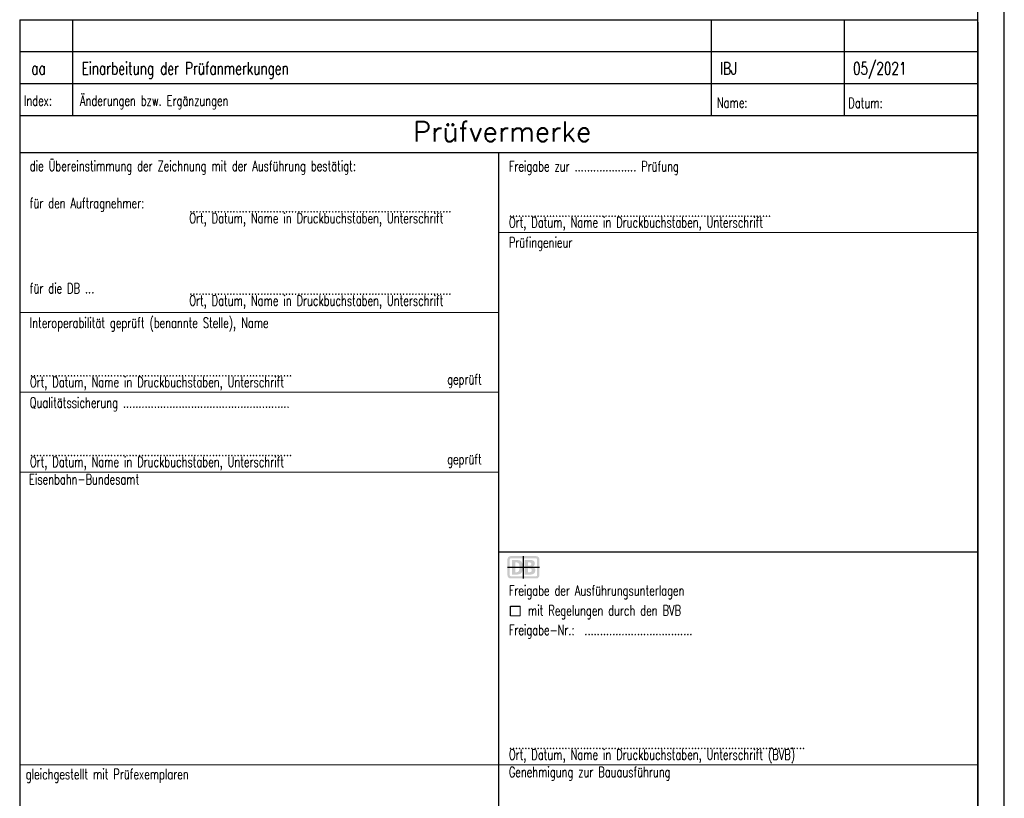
# Model space of a CAD drawing. Header units: metres. Extents: x -11 to 3521716, y 0 to 5943484.
# Tile 16 of 28: x 118 to 127, y 26 to 33. Entities that reach past the tile are written whole.
import ezdxf

# ---------------------------------------------------------------- set-up
doc = ezdxf.new("R2010")
doc.units = ezdxf.units.M
for name, color, linetype in [('_SF025', 7, 'Continuous'), ('_SF_DBLOGO', 10, 'Continuous'), ('Stempel', 7, 'Continuous'), ('T__RANDI', 3, 'Continuous'), ('T__RANDO', 7, 'Continuous'), ('T_SCHRAFFUR', 7, 'Continuous')]:
    doc.layers.add(name, color=color, linetype=linetype)
doc.layers.add('_SF_HILFE', color=6, linetype='Continuous', plot=False)
doc.styles.add('SIMPLEX8', font='simplexd.shx', dxfattribs={"width": 0.8})

# ---------------------------------------------------------------- blocks, each defined once
blk = doc.blocks.new('Planstempel')
at = {"layer": '_SF_DBLOGO'}
h = blk.add_hatch(color=256, dxfattribs=at)
edge = h.paths.add_edge_path()
edge.add_spline(control_points=[(-4.3975, 9.561), (-4.3975, 9.561), (-4.6375, 9.561), (-4.6375, 9.561), (-4.654, 9.561), (-4.6677, 9.5479), (-4.6677, 9.5311), (-4.6677, 9.5311), (-4.6677, 9.3812), (-4.6677, 9.3812), (-4.6677, 9.3643), (-4.654, 9.351), (-4.6375, 9.351), (-4.6375, 9.351), (-4.3975, 9.351), (-4.3975, 9.351), (-4.3813, 9.351), (-4.3677, 9.3643), (-4.3677, 9.3812), (-4.3677, 9.3812), (-4.3677, 9.5311), (-4.3677, 9.5311), (-4.3677, 9.5479), (-4.3813, 9.561), (-4.3975, 9.561)], knot_values=[0, 0, 0, 0, 1, 1, 1, 2, 2, 2, 3, 3, 3, 4, 4, 4, 5, 5, 5, 6, 6, 6, 7, 7, 7, 8, 8, 8, 8], degree=3, periodic=0)
edge = h.paths.add_edge_path(flags=17)
edge.add_spline(control_points=[(-4.3896, 9.3812), (-4.3896, 9.3764), (-4.3928, 9.3726), (-4.3975, 9.3726), (-4.3975, 9.3726), (-4.6375, 9.3726), (-4.6375, 9.3726), (-4.6423, 9.3726), (-4.6458, 9.3764), (-4.6458, 9.3812), (-4.6458, 9.3812), (-4.6458, 9.5311), (-4.6458, 9.5311), (-4.6458, 9.5359), (-4.6423, 9.5397), (-4.6375, 9.5397), (-4.6375, 9.5397), (-4.3975, 9.5397), (-4.3975, 9.5397), (-4.3928, 9.5397), (-4.3896, 9.5359), (-4.3896, 9.5311), (-4.3896, 9.5311), (-4.3896, 9.3812), (-4.3896, 9.3812)], knot_values=[0, 0, 0, 0, 1, 1, 1, 2, 2, 2, 3, 3, 3, 4, 4, 4, 5, 5, 5, 6, 6, 6, 7, 7, 7, 8, 8, 8, 8], degree=3, periodic=0)
edge = h.paths.add_edge_path(flags=16)
edge.add_spline(control_points=[(-4.5759, 9.3872), (-4.5759, 9.3872), (-4.6264, 9.3872), (-4.6264, 9.3872), (-4.6264, 9.3872), (-4.6264, 9.5247), (-4.6264, 9.5247), (-4.6264, 9.5247), (-4.5759, 9.5247), (-4.5759, 9.5247), (-4.5404, 9.5247), (-4.5213, 9.5024), (-4.5213, 9.4566), (-4.5213, 9.4168), (-4.534, 9.3876), (-4.5759, 9.3872)], knot_values=[0, 0, 0, 0, 1, 1, 1, 2, 2, 2, 3, 3, 3, 4, 4, 4, 5, 5, 5, 5], degree=3, periodic=0)
edge = h.paths.add_edge_path(flags=0)
edge.add_spline(control_points=[(-4.554, 9.4538), (-4.554, 9.4814), (-4.5569, 9.5031), (-4.5867, 9.5031), (-4.5867, 9.5031), (-4.5934, 9.5031), (-4.5934, 9.5031), (-4.5934, 9.5031), (-4.5934, 9.4095), (-4.5934, 9.4095), (-4.5934, 9.4095), (-4.5817, 9.4095), (-4.5817, 9.4095), (-4.5642, 9.4095), (-4.554, 9.4235), (-4.554, 9.4538)], knot_values=[0, 0, 0, 0, 1, 1, 1, 2, 2, 2, 3, 3, 3, 4, 4, 4, 5, 5, 5, 5], degree=3, periodic=0)
edge = h.paths.add_edge_path(flags=16)
edge.add_spline(control_points=[(-4.4534, 9.3872), (-4.4534, 9.3872), (-4.5067, 9.3872), (-4.5067, 9.3872), (-4.5067, 9.3872), (-4.5067, 9.5247), (-4.5067, 9.5247), (-4.5067, 9.5247), (-4.4509, 9.5247), (-4.4509, 9.5247), (-4.4245, 9.5247), (-4.4102, 9.5139), (-4.4102, 9.4881), (-4.4102, 9.4747), (-4.4213, 9.4652), (-4.4334, 9.4592), (-4.4166, 9.4544), (-4.4051, 9.4442), (-4.4051, 9.427), (-4.4051, 9.399), (-4.4286, 9.3872), (-4.4534, 9.3872)], knot_values=[0, 0, 0, 0, 1, 1, 1, 2, 2, 2, 3, 3, 3, 4, 4, 4, 5, 5, 5, 6, 6, 6, 7, 7, 7, 7], degree=3, periodic=0)
edge = h.paths.add_edge_path(flags=0)
edge.add_spline(control_points=[(-4.474, 9.4703), (-4.474, 9.4703), (-4.4626, 9.4703), (-4.4626, 9.4703), (-4.4518, 9.4703), (-4.4439, 9.4751), (-4.4439, 9.4868), (-4.4439, 9.4999), (-4.454, 9.5034), (-4.4648, 9.5034), (-4.4648, 9.5034), (-4.474, 9.5034), (-4.474, 9.5034), (-4.474, 9.5034), (-4.474, 9.4703), (-4.474, 9.4703)], knot_values=[0, 0, 0, 0, 1, 1, 1, 2, 2, 2, 3, 3, 3, 4, 4, 4, 5, 5, 5, 5], degree=3, periodic=0)
edge = h.paths.add_edge_path(flags=0)
edge.add_spline(control_points=[(-4.4401, 9.4277), (-4.4401, 9.4417), (-4.449, 9.4448), (-4.462, 9.4448), (-4.462, 9.4448), (-4.474, 9.4448), (-4.474, 9.4448), (-4.474, 9.4448), (-4.474, 9.4095), (-4.474, 9.4095), (-4.474, 9.4095), (-4.4623, 9.4095), (-4.4623, 9.4095), (-4.4505, 9.4095), (-4.4401, 9.4133), (-4.4401, 9.4277)], knot_values=[0, 0, 0, 0, 1, 1, 1, 2, 2, 2, 3, 3, 3, 4, 4, 4, 5, 5, 5, 5], degree=3, periodic=0)
at = {"layer": '_SF025'}
for p, q in [((-9.25, 14.3), (-0.25, 14.3)), ((-9.25, 14), (-0.25, 14)), ((-4.75, 6.85), (-4.75, 13.35)), ((-4.75, 9.6), (-0.25, 9.6))]:
    blk.add_line(p, q, dxfattribs=at)
at = {"layer": '_SF_HILFE'}
for p, q in [((-4.5177, 9.351), (-4.5177, 9.561)), ((-4.6677, 9.456), (-4.3677, 9.456))]:
    blk.add_line(p, q, dxfattribs=at)
at = {"layer": 'Stempel', "color": 1}
for p, q in [((-9.25, 14.6), (-0.25, 14.6)), ((-9.25, 14.6), (-9.25, 13.7)), ((-8.75, 14), (-8.75, 14.6)), ((-2.75, 14), (-2.75, 14.6)), ((-1.5, 14), (-1.5, 14.6)), ((-0.25, 14.5762), (-0.25, 0.25)), ((-8.75, 13.7), (-8.75, 14)), ((-2.75, 13.7), (-2.75, 14)), ((-1.5, 13.7), (-1.5, 14)), ((-9.25, 13.7), (-0.25, 13.7)), ((-9.25, 13.7), (-9.25, 0.25)), ((-0.25, 13.35), (-9.25, 13.35))]:
    blk.add_line(p, q, dxfattribs=at)
at = {"layer": 'Stempel', "color": 7, "lineweight": 18}
for p, q in [((-4.75, 12.6), (-0.25, 12.6)), ((-9.25, 11.85), (-4.75, 11.85)), ((-9.25, 11.1), (-4.75, 11.1)), ((-9.25, 10.35), (-4.75, 10.35)), ((-4.5498, 9.0914), (-4.5498, 9.0014)), ((-4.5498, 9.0014), (-4.6398, 9.0014)), ((-9.25, 7.6), (-4.75, 7.6)), ((-4.75, 7.6), (-0.25, 7.6))]:
    blk.add_line(p, q, dxfattribs=at)
at = {"layer": 'T_SCHRAFFUR'}
for p, q in [((-4.6398, 9.0914), (-4.5498, 9.0914)), ((-4.6398, 9.0014), (-4.6398, 9.0914))]:
    blk.add_line(p, q, dxfattribs=at)
at = {"layer": 'Stempel', "color": 1, "lineweight": 25, "style": 'SIMPLEX8', "width": 0.7}
for s, height, p in [('aa', 0.1181, (-9.1406, 14.0838)), ('Einarbeitung der Prüfanmerkungen', 0.118098, (-8.6681, 14.0838)), ('IBJ', 0.1181, (-2.6716, 14.0838)), ('05/2021', 0.1181, (-1.4217, 14.0838))]:
    blk.add_text(s, height=height, dxfattribs=at).set_placement(p)
at = {"layer": 'Stempel', "color": 7, "lineweight": 18, "style": 'SIMPLEX8', "width": 0.7}
for s, height, p in [('Index:', 0.09663, (-9.2104, 13.7913)), ('Änderungen bzw. Ergänzungen', 0.096626, (-8.6835, 13.7913)), ('Name:', 0.09663, (-2.7, 13.7722)), ('Datum:', 0.09663, (-1.4648, 13.7696)), ('die Übereinstimmung der Zeichnung mit der Ausführung bestätigt:', 0.096626, (-9.1555, 13.178)), ('Freigabe zur .................... Prüfung', 0.096626, (-4.6549, 13.1745)), ('für den Auftragnehmer:', 0.096626, (-9.1555, 12.8289)), ('Ort, Datum, Name in Druckbuchstaben, Unterschrift', 0.096626, (-7.6577, 12.6873)), ('.....................................................................................', 0.096626, (-7.6577, 12.7895)), ('.....................................................................................', 0.096626, (-4.6549, 12.7501)), ('Ort, Datum, Name in Druckbuchstaben, Unterschrift', 0.096626, (-4.6549, 12.6478)), ('Prüfingenieur', 0.096626, (-4.6549, 12.4596)), ('für die DB ...', 0.096626, (-9.1555, 12.0281)), ('.....................................................................................', 0.096626, (-7.6577, 12.0156)), ('Ort, Datum, Name in Druckbuchstaben, Unterschrift', 0.096626, (-7.6577, 11.9133)), ('Interoperabilität geprüft (benannte Stelle), Name', 0.096626, (-9.1555, 11.7044)), ('Ort, Datum, Name in Druckbuchstaben, Unterschrift', 0.096626, (-9.1549, 11.1478)), ('.....................................................................................', 0.096626, (-9.1549, 11.2501)), ('geprüft', 0.09663, (-5.2338, 11.1734)), ('Qualitätssicherung ......................................................', 0.096626, (-9.1555, 10.9544)), ('Ort, Datum, Name in Druckbuchstaben, Unterschrift', 0.096626, (-9.1549, 10.3978)), ('.....................................................................................', 0.096626, (-9.1549, 10.5001)), ('geprüft', 0.09663, (-5.2338, 10.4234)), ('Eisenbahn-Bundesamt', 0.096626, (-9.1619, 10.2347)), ('Freigabe der Ausführungsunterlagen', 0.096626, (-4.6549, 9.1897)), ('mit Regelungen durch den BVB', 0.096626, (-4.4752, 9.0021)), ('Freigabe-Nr.:  ...................................', 0.096626, (-4.6549, 8.8187)), ('Ort, Datum, Name in Druckbuchstaben, Unterschrift (BVB)', 0.096626, (-4.6549, 7.6478)), ('................................................................................................', 0.096626, (-4.6549, 7.7501)), ('Genehmigung zur Bauausführung', 0.096626, (-4.6549, 7.4847)), ('gleichgestellt mit Prüfexemplaren', 0.096626, (-9.193, 7.4648))]:
    blk.add_text(s, height=height, dxfattribs=at).set_placement(p)
at = {"layer": 'Stempel', "color": 2, "lineweight": 35, "insert": (-4.7169, 13.4552), "char_height": 0.187883, "width": 1.560674, "attachment_point": 8, "style": 'SIMPLEX8'}
blk.add_mtext('\\W1.00;Prüfvermerke', dxfattribs=at)
blk = doc.blocks.new('SOF_PAGEMARGIN_1CB72')
at = {"layer": 'T__RANDI', "color": 3}
blk.add_line((1184, 5), (1184, 836), dxfattribs=at)
at = {"layer": 'T__RANDO', "color": 7}
blk.add_line((1189, 0), (1189, 841), dxfattribs=at)

msp = doc.modelspace()

# ---------------------------------------------------------------- block references
at = {"linetype": 'Continuous', "lineweight": 18}
msp.add_blockref('Planstempel', (127.0517, 18.478), dxfattribs=at)

# ---------------------------------------------------------------- next in the draw order: block references
at = {"linetype": 'Continuous', "lineweight": 18, "xscale": 0.05, "yscale": 0.05, "zscale": 0.05}
msp.add_blockref('SOF_PAGEMARGIN_1CB72', (67.6017, 18.478), dxfattribs=at)

doc.saveas('drawing.dxf')
